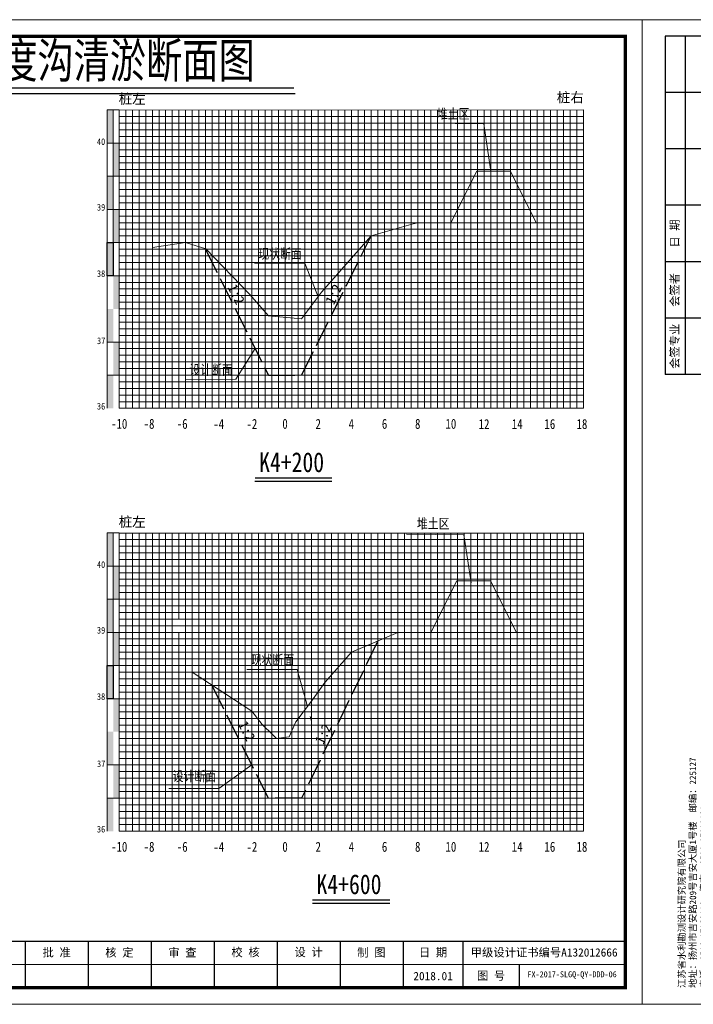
# Model space of a CAD drawing. Header units: millimetres. Extents: x -1851 to 142262423, y -629789 to 22327943.
# Tile 57 of 69: x 37893 to 38096, y 5522 to 5819. Entities that reach past the tile are written whole.
import ezdxf
from ezdxf.enums import TextEntityAlignment as Align

# ---------------------------------------------------------------- set-up
doc = ezdxf.new("R2010")
doc.units = ezdxf.units.MM
doc.linetypes.add('4415', pattern=[5, 4, -1])
for name, color, linetype, lineweight in [('0.13文字', 3, 'Continuous', 13), ('2', 61, 'Continuous', 30), ('3', 8, 'Continuous', 5), ('dmx', 7, 'Continuous', 15)]:
    doc.layers.add(name, color=color, linetype=linetype, lineweight=lineweight)
doc.layers.add('DIMTEX', color=7, linetype='Continuous')
doc.layers.add('断面', color=7, linetype='Continuous')
doc.styles.add('LYJFS', font='times.ttf', dxfattribs={"width": 0.7})
doc.styles.add('STYLE2', font='txt', dxfattribs={"width": 0.8})
doc.styles.add('仿宋', font='FangSong_GB2312.ttf')
doc.styles.add('仿宋体', font='FangSong_GB2312.ttf', dxfattribs={"width": 0.8})
doc.styles.add('宋体', font='txt', dxfattribs={"height": 3.5})
doc.styles.add('等线体', font='simhei.ttf')

# ---------------------------------------------------------------- blocks, each defined once
blk = doc.blocks.new('tk')
at = {"lineweight": 0}
for p, q in [((6838.6, 842.23), (6838.6, 1139.23)), ((6838.6, 1139.23), (7258.6, 1139.23)), ((7258.6, 1139.23), (7258.6, 842.23)), ((7253.6, 854.23), (7046.6, 854.23)), ((7258.6, 842.23), (6838.6, 842.23))]:
    blk.add_line(p, q, dxfattribs=at)
for p, q in [((6863.6, 1134.23), (6845.6, 1134.23)), ((6845.6, 1134.23), (6845.6, 1032.23)), ((6851.6, 1134.23), (6851.6, 1032.23)), ((6863.6, 1117.23), (6845.6, 1117.23)), ((6863.6, 1100.23), (6845.6, 1100.23)), ((6863.6, 1083.23), (6845.6, 1083.23)), ((6863.6, 1066.23), (6845.6, 1066.23)), ((6863.6, 1049.23), (6845.6, 1049.23)), ((6863.6, 1032.23), (6845.6, 1032.23)), ((7072.6, 861.23), (7072.6, 847.23)), ((7091.6, 861.23), (7091.6, 847.23)), ((7110.6, 861.23), (7110.6, 847.23)), ((7129.6, 861.23), (7129.6, 847.23)), ((7148.6, 861.23), (7148.6, 847.23)), ((7167.6, 861.23), (7167.6, 847.23)), ((7186.6, 861.23), (7186.6, 847.23)), ((7204.6, 861.23), (7204.6, 847.23)), ((7221.6, 854.23), (7221.6, 847.23))]:
    blk.add_line(p, q)
at = {"lineweight": 0, "const_width": 1}
blk.add_lwpolyline([(6863.6, 1134.23), (7253.6, 1134.23), (7253.6, 847.23), (6863.6, 847.23)], close=True, dxfattribs=at)
at = {"lineweight": 0, "const_width": 0.4}
blk.add_lwpolyline([(7253.6, 861.23), (6863.6, 861.23)], dxfattribs=at)
at = {"style": '仿宋'}
blk.add_text('2018.01', height=2.5, dxfattribs=at).set_placement((7195.6, 850.73), align=Align.MIDDLE)
at = {"rotation": 90}
for s, insert, char_height, attachment_point, style in [('日 期', (6848.6, 1074.73), 2.5, 5, '宋体'), ('会签者', (6848.6, 1057.73), 2.5, 5, '宋体'), ('会签专业', (6848.6, 1040.73), 2.5, 5, '宋体'), ('江苏省水利勘测设计研究院有限公司\\P地址：扬州市吉安路209号吉安大厦1号楼  邮编：225127\\P电话：0514-87860116  传真：0514-87889101\\P声明：未经授权，不得翻印、传播或它用。', (6861.89, 847.15), 2, 7, '仿宋')]:
    blk.add_mtext(s, dxfattribs=dict(at, insert=insert, char_height=char_height, attachment_point=attachment_point, style=style))
at = {"char_height": 2.5, "attachment_point": 5, "style": '宋体'}
for s, insert in [('批 准', (7082.1, 857.73)), ('核 定', (7101.04, 857.7)), ('审 查', (7120.03, 857.7)), ('校 核', (7139.06, 857.77)), ('设 计', (7158.07, 857.82)), ('制 图', (7177.01, 857.71)), ('日 期', (7195.6, 857.73)), ('甲级设计证书编号A132012666', (7229.1, 857.73)), ('图 号', (7213.1, 850.73))]:
    blk.add_mtext(s, dxfattribs=dict(at, insert=insert))

msp = doc.modelspace()

# ---------------------------------------------------------------- hatches: boundary and pattern name
at = {"linetype": 'Continuous'}
for points in [[(37919.65, 5791.8), (37921.45, 5791.8), (37921.45, 5781.8), (37919.65, 5781.8)], [(37921.45, 5781.8), (37923.25, 5781.8), (37923.25, 5771.8), (37921.45, 5771.8)], [(37919.65, 5771.8), (37921.45, 5771.8), (37921.45, 5761.8), (37919.65, 5761.8)], [(37921.45, 5761.8), (37923.25, 5761.8), (37923.25, 5751.8), (37921.45, 5751.8)], [(37919.65, 5751.8), (37921.45, 5751.8), (37921.45, 5741.8), (37919.65, 5741.8)], [(37921.45, 5741.8), (37923.25, 5741.8), (37923.25, 5731.8), (37921.45, 5731.8)], [(37919.65, 5731.8), (37921.45, 5731.8), (37921.45, 5721.8), (37919.65, 5721.8)], [(37921.46, 5721.82), (37923.26, 5721.82), (37923.26, 5711.82), (37921.46, 5711.82)], [(37919.65, 5711.79), (37921.45, 5711.79), (37921.45, 5701.79), (37919.65, 5701.79)], [(37919.65, 5664.22), (37921.45, 5664.22), (37921.45, 5654.22), (37919.65, 5654.22)], [(37921.45, 5654.22), (37923.25, 5654.22), (37923.25, 5644.22), (37921.45, 5644.22)], [(37919.65, 5644.22), (37921.45, 5644.22), (37921.45, 5634.22), (37919.65, 5634.22)], [(37921.45, 5634.22), (37923.25, 5634.22), (37923.25, 5624.22), (37921.45, 5624.22)], [(37919.65, 5624.22), (37921.45, 5624.22), (37921.45, 5614.22), (37919.65, 5614.22)], [(37921.45, 5614.22), (37923.25, 5614.22), (37923.25, 5604.22), (37921.45, 5604.22)], [(37919.65, 5604.22), (37921.45, 5604.22), (37921.45, 5594.22), (37919.65, 5594.22)], [(37921.46, 5594.24), (37923.26, 5594.24), (37923.26, 5584.24), (37921.46, 5584.24)], [(37919.65, 5584.21), (37921.45, 5584.21), (37921.45, 5574.21), (37919.65, 5574.21)]]:
    msp.add_hatch(color=7, dxfattribs=at).paths.add_polyline_path(points)

# ---------------------------------------------------------------- linework, layer by layer
at = {"color": 7, "linetype": 'Continuous', "lineweight": 20, "flags": 128}
for points in [[(38035.34, 5773.2), (38033.14, 5787.61), (38015.86, 5787.78)], [(38029.34, 5649.2), (38027.14, 5663.62), (38009.86, 5663.79)]]:
    msp.add_lwpolyline(points, dxfattribs=at)
at = {"color": 1, "linetype": '4415', "lineweight": 30, "ltscale": 2}
for points in [[(37949.18, 5749.94), (37968.25, 5711.8), (37978.25, 5711.8), (37999.25, 5753.8)], [(38001.25, 5631.64), (37978.25, 5584.22), (37968.25, 5584.22), (37951.19, 5618.34)]]:
    msp.add_lwpolyline(points, dxfattribs=at)
at = {"linetype": 'Continuous', "flags": 128}
for points in [[(37919.65, 5751.8), (37921.45, 5751.8), (37921.45, 5741.8), (37919.65, 5741.8)], [(37919.65, 5624.22), (37921.45, 5624.22), (37921.45, 5614.22), (37919.65, 5614.22)]]:
    msp.add_lwpolyline(points, close=True, dxfattribs=at)
at = {"linetype": 'Continuous', "lineweight": 20, "flags": 128}
for points in [[(37983.26, 5735.46), (37979.19, 5745.57), (37964.04, 5745.55)], [(37964.25, 5719.8), (37958.41, 5710.56), (37943.26, 5710.53)], [(37980.02, 5611.83), (37976.9, 5623.04), (37961.75, 5623.01)], [(37981.25, 5607.42), (37980.85, 5608.86)], [(37963.25, 5594.22), (37953.32, 5587.16), (37938.17, 5587.13)]]:
    msp.add_lwpolyline(points, dxfattribs=at)
at = {"layer": '2', "color": 7, "lineweight": 15}
for points in [[(37923.25, 5791.73), (38063.25, 5791.8)], [(37933.25, 5791.8), (37933.25, 5701.8)], [(37943.25, 5791.8), (37943.25, 5701.8)], [(37953.25, 5791.8), (37953.25, 5701.8)], [(37963.25, 5791.8), (37963.25, 5701.8)], [(37983.25, 5791.8), (37983.25, 5701.8)], [(37993.25, 5791.8), (37993.25, 5701.8)], [(38003.25, 5791.8), (38003.25, 5701.8)], [(38013.25, 5791.8), (38013.25, 5701.8)], [(38023.25, 5791.8), (38023.25, 5701.8)], [(38033.25, 5791.8), (38033.25, 5701.8)], [(38043.25, 5791.8), (38043.25, 5701.8)], [(38053.25, 5791.8), (38053.25, 5701.8)], [(38063.25, 5791.8), (38063.25, 5701.8)], [(37923.25, 5781.8), (38023.25, 5781.8)], [(38023.25, 5781.8), (38063.25, 5781.8)], [(37923.25, 5771.8), (38023.25, 5771.8)], [(38023.25, 5771.8), (38063.25, 5771.8)], [(37923.25, 5761.8), (38023.25, 5761.8)], [(38023.25, 5761.8), (38063.25, 5761.8)], [(37923.25, 5751.8), (38023.25, 5751.8)], [(38023.25, 5751.8), (38063.25, 5751.8)], [(38023.25, 5741.8), (38063.25, 5741.8)], [(37923.25, 5731.8), (38023.25, 5731.8)], [(38023.25, 5731.8), (38063.25, 5731.8)], [(38023.25, 5721.8), (38063.25, 5721.8)], [(38023.25, 5711.8), (38063.25, 5711.8)], [(37923.25, 5701.8), (38023.25, 5701.8)], [(38023.25, 5701.8), (38063.25, 5701.8)], [(37923.25, 5664.15), (38063.25, 5664.15)], [(37933.25, 5664.22), (37933.25, 5574.22)], [(37943.25, 5664.22), (37943.25, 5574.22)], [(37953.25, 5664.22), (37953.25, 5574.22)], [(37963.25, 5664.22), (37963.25, 5574.22)], [(37983.25, 5664.22), (37983.25, 5574.22)], [(37993.25, 5664.22), (37993.25, 5574.22)], [(38003.25, 5664.22), (38003.25, 5574.22)], [(38013.25, 5664.22), (38013.25, 5574.22)], [(38023.25, 5664.22), (38023.25, 5574.22)], [(38033.25, 5664.22), (38033.25, 5574.22)], [(38043.25, 5664.22), (38043.25, 5574.22)], [(38053.25, 5664.22), (38053.25, 5574.22)], [(38063.25, 5664.22), (38063.25, 5574.22)], [(37923.25, 5654.22), (38063.25, 5654.22)], [(37923.25, 5644.22), (38063.25, 5644.22)], [(37923.25, 5634.22), (38063.25, 5634.22)], [(37923.25, 5624.22), (38063.25, 5624.22)], [(37923.25, 5604.22), (38063.25, 5604.22)], [(37923.25, 5574.22), (38063.25, 5574.22)]]:
    msp.add_lwpolyline(points, dxfattribs=at)
at = {"layer": '2', "color": 3, "lineweight": 15}
for points in [[(37973.25, 5791.8), (37973.25, 5701.8)], [(37973.25, 5664.22), (37973.25, 5574.22)]]:
    msp.add_lwpolyline(points, dxfattribs=at)
at = {"layer": '2', "color": 7, "lineweight": 15, "flags": 128}
for points in [[(37923.25, 5741.8), (38023.25, 5741.8)], [(37923.25, 5614.22), (38063.25, 5614.22)]]:
    msp.add_lwpolyline(points, dxfattribs=at)
at = {"layer": '2', "color": 0, "lineweight": 15}
for points in [[(37923.25, 5721.8), (38023.25, 5721.8)], [(37923.25, 5711.8), (38023.25, 5711.8)], [(37923.25, 5594.22), (38063.25, 5594.22)], [(37923.25, 5584.22), (38063.25, 5584.22)]]:
    msp.add_lwpolyline(points, dxfattribs=at)
at = {"layer": '3', "lineweight": 5}
for points in [[(37925.25, 5791.8), (37925.25, 5701.8)], [(37927.25, 5791.8), (37927.25, 5701.8)], [(37929.25, 5791.8), (37929.25, 5701.8)], [(37931.25, 5791.8), (37931.25, 5701.8)], [(37935.25, 5791.8), (37935.25, 5701.8)], [(37937.25, 5791.8), (37937.25, 5701.8)], [(37939.25, 5791.8), (37939.25, 5701.8)], [(37941.25, 5791.8), (37941.25, 5701.8)], [(37945.25, 5791.8), (37945.25, 5701.8)], [(37947.25, 5791.8), (37947.25, 5701.8)], [(37949.25, 5791.8), (37949.25, 5701.8)], [(37951.25, 5791.8), (37951.25, 5701.8)], [(37955.25, 5791.8), (37955.25, 5701.8)], [(37957.25, 5791.8), (37957.25, 5701.8)], [(37959.25, 5791.8), (37959.25, 5701.8)], [(37961.25, 5791.8), (37961.25, 5701.8)], [(37965.25, 5791.8), (37965.25, 5701.8)], [(37967.25, 5791.8), (37967.25, 5701.8)], [(37969.25, 5791.8), (37969.25, 5701.8)], [(37971.25, 5791.8), (37971.25, 5701.8)], [(37975.25, 5791.8), (37975.25, 5701.8)], [(37977.25, 5791.8), (37977.25, 5701.8)], [(37979.25, 5791.8), (37979.25, 5701.8)], [(37981.25, 5791.8), (37981.25, 5701.8)], [(37985.25, 5791.8), (37985.25, 5701.8)], [(37987.25, 5791.8), (37987.25, 5701.8)], [(37989.25, 5791.8), (37989.25, 5701.8)], [(37991.25, 5791.8), (37991.25, 5701.8)], [(37995.25, 5791.8), (37995.25, 5701.8)], [(37997.25, 5791.8), (37997.25, 5701.8)], [(37999.25, 5791.8), (37999.25, 5701.8)], [(38001.25, 5791.8), (38001.25, 5701.8)], [(38005.25, 5791.8), (38005.25, 5701.8)], [(38007.25, 5791.8), (38007.25, 5701.8)], [(38009.25, 5791.8), (38009.25, 5701.8)], [(38011.25, 5791.8), (38011.25, 5701.8)], [(38015.25, 5791.8), (38015.25, 5701.8)], [(38017.25, 5791.8), (38017.25, 5701.8)], [(38019.25, 5791.8), (38019.25, 5701.8)], [(38021.25, 5791.8), (38021.25, 5701.8)], [(38025.25, 5791.8), (38025.25, 5701.8)], [(38027.25, 5791.8), (38027.25, 5701.8)], [(38029.25, 5791.8), (38029.25, 5701.8)], [(38031.25, 5791.8), (38031.25, 5701.8)], [(38035.25, 5791.8), (38035.25, 5701.8)], [(38037.25, 5791.8), (38037.25, 5701.8)], [(38039.25, 5791.8), (38039.25, 5701.8)], [(38041.25, 5791.8), (38041.25, 5701.8)], [(38045.25, 5791.8), (38045.25, 5701.8)], [(38047.25, 5791.8), (38047.25, 5701.8)], [(38049.25, 5791.8), (38049.25, 5701.8)], [(38051.25, 5791.8), (38051.25, 5701.8)], [(38055.25, 5791.8), (38055.25, 5701.8)], [(38057.25, 5791.8), (38057.25, 5701.8)], [(38059.25, 5791.8), (38059.25, 5701.8)], [(38061.25, 5791.8), (38061.25, 5701.8)], [(37923.25, 5789.8), (38023.25, 5789.8)], [(38023.25, 5789.8), (38063.25, 5789.8)], [(37923.25, 5787.8), (38023.25, 5787.8)], [(37923.25, 5785.8), (38023.25, 5785.8)], [(38023.25, 5787.8), (38063.25, 5787.8)], [(38023.25, 5785.8), (38063.25, 5785.8)], [(37923.25, 5783.8), (38023.25, 5783.8)], [(38023.25, 5783.8), (38063.25, 5783.8)], [(37923.25, 5779.8), (38023.25, 5779.8)], [(38023.25, 5779.8), (38063.25, 5779.8)], [(37923.25, 5777.8), (38023.25, 5777.8)], [(38023.25, 5777.8), (38063.25, 5777.8)], [(37923.25, 5775.8), (38023.25, 5775.8)], [(37923.25, 5773.8), (38023.25, 5773.8)], [(38023.25, 5775.8), (38063.25, 5775.8)], [(38023.25, 5773.8), (38063.25, 5773.8)], [(37923.25, 5769.8), (38023.25, 5769.8)], [(37923.25, 5767.8), (38023.25, 5767.8)], [(38023.25, 5769.8), (38063.25, 5769.8)], [(38023.25, 5767.8), (38063.25, 5767.8)], [(37923.25, 5765.8), (38023.25, 5765.8)], [(38023.25, 5765.8), (38063.25, 5765.8)], [(37923.25, 5763.8), (38023.25, 5763.8)], [(38023.25, 5763.8), (38063.25, 5763.8)], [(37923.25, 5759.8), (38023.25, 5759.8)], [(38023.25, 5759.8), (38063.25, 5759.8)], [(37923.25, 5757.8), (38023.25, 5757.8)], [(38023.25, 5757.8), (38063.25, 5757.8)], [(37923.25, 5755.8), (38023.25, 5755.8)], [(37923.25, 5753.8), (38023.25, 5753.8)], [(38023.25, 5755.8), (38063.25, 5755.8)], [(38023.25, 5753.8), (38063.25, 5753.8)], [(37923.25, 5749.8), (38023.25, 5749.8)], [(37923.25, 5747.8), (38023.25, 5747.8)], [(38023.25, 5749.8), (38063.25, 5749.8)], [(38023.25, 5747.8), (38063.25, 5747.8)], [(37923.25, 5745.8), (38023.25, 5745.8)], [(38023.25, 5745.8), (38063.25, 5745.8)], [(37923.25, 5743.8), (38023.25, 5743.8)], [(38023.25, 5743.8), (38063.25, 5743.8)], [(37923.25, 5739.8), (38023.25, 5739.8)], [(38023.25, 5739.8), (38063.25, 5739.8)], [(37923.25, 5737.8), (38023.25, 5737.8)], [(37923.25, 5735.8), (38023.25, 5735.8)], [(38023.25, 5737.8), (38063.25, 5737.8)], [(38023.25, 5735.8), (38063.25, 5735.8)], [(37923.25, 5733.8), (38023.25, 5733.8)], [(38023.25, 5733.8), (38063.25, 5733.8)], [(37923.25, 5729.8), (38023.25, 5729.8)], [(38023.25, 5729.8), (38063.25, 5729.8)], [(37923.25, 5727.8), (38023.25, 5727.8)], [(38023.25, 5727.8), (38063.25, 5727.8)], [(37923.25, 5725.8), (38023.25, 5725.8)], [(37923.25, 5723.8), (38023.25, 5723.8)], [(38023.25, 5725.8), (38063.25, 5725.8)], [(38023.25, 5723.79), (38063.25, 5723.79)], [(37923.25, 5719.8), (38023.25, 5719.8)], [(37923.25, 5717.8), (38023.25, 5717.8)], [(38023.25, 5719.8), (38063.25, 5719.8)], [(38023.25, 5717.8), (38063.25, 5717.8)], [(37923.25, 5715.8), (38023.25, 5715.8)], [(38023.25, 5715.8), (38063.25, 5715.8)], [(37923.25, 5713.8), (38023.25, 5713.8)], [(38023.25, 5713.79), (38063.25, 5713.79)], [(37923.25, 5709.8), (38023.25, 5709.8)], [(38023.25, 5709.8), (38063.25, 5709.8)], [(37923.25, 5707.8), (38023.25, 5707.8)], [(37923.25, 5705.8), (38023.25, 5705.8)], [(38023.25, 5707.8), (38063.25, 5707.8)], [(38023.25, 5705.8), (38063.25, 5705.8)], [(37923.25, 5703.8), (38023.25, 5703.8)], [(38023.25, 5703.79), (38063.25, 5703.79)], [(37925.25, 5664.22), (37925.25, 5574.22)], [(37927.25, 5664.22), (37927.25, 5574.22)], [(37929.25, 5664.22), (37929.25, 5574.22)], [(37931.25, 5664.22), (37931.25, 5574.22)], [(37935.25, 5664.22), (37935.25, 5574.22)], [(37937.25, 5664.22), (37937.25, 5574.22)], [(37939.25, 5664.22), (37939.25, 5574.22)], [(37941.25, 5664.22), (37941.25, 5638.22)], [(37945.25, 5664.22), (37945.25, 5574.22)], [(37947.25, 5664.22), (37947.25, 5574.22)], [(37949.25, 5664.22), (37949.25, 5574.22)], [(37951.25, 5664.22), (37951.25, 5574.22)], [(37955.25, 5664.22), (37955.25, 5574.22)], [(37957.25, 5664.22), (37957.25, 5574.22)], [(37959.25, 5664.22), (37959.25, 5574.22)], [(37961.25, 5664.22), (37961.25, 5574.22)], [(37965.25, 5664.22), (37965.25, 5574.22)], [(37967.25, 5664.22), (37967.25, 5574.22)], [(37969.25, 5664.22), (37969.25, 5574.22)], [(37971.25, 5664.22), (37971.25, 5574.22)], [(37975.25, 5664.22), (37975.25, 5574.22)], [(37977.25, 5664.22), (37977.25, 5574.22)], [(37979.25, 5664.22), (37979.25, 5574.22)], [(37981.25, 5664.22), (37981.25, 5574.22)], [(37985.25, 5664.22), (37985.25, 5574.22)], [(37987.25, 5664.22), (37987.25, 5574.22)], [(37989.25, 5664.22), (37989.25, 5574.22)], [(37991.25, 5664.22), (37991.25, 5574.22)], [(37995.25, 5664.22), (37995.25, 5574.22)], [(37997.25, 5664.22), (37997.25, 5574.22)], [(37999.25, 5664.22), (37999.25, 5574.22)], [(38001.25, 5664.22), (38001.25, 5574.22)], [(38005.25, 5664.22), (38005.25, 5574.22)], [(38007.25, 5664.22), (38007.25, 5574.22)], [(38009.25, 5664.22), (38009.25, 5574.22)], [(38011.25, 5664.22), (38011.25, 5574.22)], [(38015.25, 5664.22), (38015.25, 5574.22)], [(38017.25, 5664.22), (38017.25, 5574.22)], [(38019.25, 5664.22), (38019.25, 5574.22)], [(38021.25, 5664.22), (38021.25, 5574.22)], [(38025.25, 5664.22), (38025.25, 5574.22)], [(38027.25, 5664.22), (38027.25, 5574.22)], [(38029.25, 5664.22), (38029.25, 5574.22)], [(38031.25, 5664.22), (38031.25, 5574.22)], [(38035.25, 5664.22), (38035.25, 5574.22)], [(38037.25, 5664.22), (38037.25, 5574.22)], [(38039.25, 5664.22), (38039.25, 5574.22)], [(38041.25, 5664.22), (38041.25, 5574.22)], [(38045.25, 5664.22), (38045.25, 5574.22)], [(38047.25, 5664.22), (38047.25, 5574.22)], [(38049.25, 5664.22), (38049.25, 5574.22)], [(38051.25, 5664.22), (38051.25, 5574.22)], [(38055.25, 5664.22), (38055.25, 5574.22)], [(38057.25, 5664.22), (38057.25, 5574.22)], [(38059.25, 5664.22), (38059.25, 5574.22)], [(38061.25, 5664.22), (38061.25, 5574.22)], [(37923.25, 5662.22), (38063.25, 5662.22)], [(37923.25, 5660.22), (38063.25, 5660.22)], [(37923.25, 5658.22), (38063.25, 5658.22)], [(37923.25, 5656.22), (38063.25, 5656.22)], [(37923.25, 5652.22), (38063.25, 5652.22)], [(37923.25, 5650.22), (38063.25, 5650.22)], [(37923.25, 5648.22), (38063.25, 5648.22)], [(37923.25, 5646.22), (38063.25, 5646.22)], [(37923.25, 5642.22), (38063.25, 5642.22)], [(37923.25, 5640.22), (38063.25, 5640.22)], [(37923.25, 5638.22), (38063.25, 5638.22)], [(37923.25, 5636.22), (38063.25, 5636.22)], [(37941.25, 5634.22), (37941.25, 5574.22)], [(37923.25, 5632.22), (38063.25, 5632.22)], [(37923.25, 5630.22), (38063.25, 5630.22)], [(37923.25, 5628.22), (38063.25, 5628.22)], [(37923.25, 5626.22), (38063.25, 5626.22)], [(37923.25, 5622.22), (38063.25, 5622.22)], [(37923.25, 5620.22), (38063.25, 5620.22)], [(37923.25, 5618.22), (38063.25, 5618.22)], [(37923.25, 5616.22), (38063.25, 5616.22)], [(37923.25, 5612.22), (38063.25, 5612.22)], [(37923.25, 5610.22), (38063.25, 5610.22)], [(37923.25, 5608.22), (38063.25, 5608.22)], [(37923.25, 5606.22), (38063.25, 5606.22)], [(37923.25, 5602.22), (38063.25, 5602.22)], [(37923.25, 5600.22), (38063.25, 5600.22)], [(37923.25, 5598.22), (38063.25, 5598.22)], [(37923.25, 5596.22), (38063.25, 5596.22)], [(37923.25, 5592.22), (38063.25, 5592.22)], [(37923.25, 5590.22), (38063.25, 5590.22)], [(37923.25, 5588.22), (38063.25, 5588.22)], [(37923.25, 5586.22), (38063.25, 5586.22)], [(37923.25, 5582.22), (38063.25, 5582.22)], [(37923.25, 5580.22), (38063.25, 5580.22)], [(37923.25, 5578.22), (38063.25, 5578.22)], [(37923.25, 5576.22), (38063.25, 5576.22)]]:
    msp.add_lwpolyline(points, dxfattribs=at)
at = {"layer": '3', "color": 0, "lineweight": 5}
for points in [[(37919.65, 5721.8), (38023.25, 5721.8)], [(37919.65, 5711.8), (38023.25, 5711.8)], [(37919.65, 5594.22), (38063.25, 5594.22)], [(37919.65, 5584.22), (38063.25, 5584.22)]]:
    msp.add_lwpolyline(points, dxfattribs=at)
at = {"layer": 'DIMTEX', "color": 7, "linetype": 'Continuous'}
for p, q in [((37852.74, 5798.45), (37975.9, 5798.45)), ((37852.7, 5796.76), (37976.35, 5796.76)), ((37964.18, 5679.86), (37987.36, 5679.86)), ((37964.2, 5680.82), (37987.36, 5680.82)), ((37981.48, 5552.56), (38004.82, 5552.56)), ((37981.5, 5553.52), (38004.82, 5553.52))]:
    msp.add_line(p, q, dxfattribs=at)
at = {"layer": 'dmx', "color": 7, "linetype": 'Continuous', "lineweight": 15}
for p, q in [((38031.03, 5773.36), (38023.25, 5757.8)), ((38031.03, 5773.36), (38041.22, 5773.36)), ((38041.22, 5773.36), (38049, 5757.8)), ((38013.25, 5757.8), (38049, 5757.8)), ((38025.03, 5649.78), (38017.25, 5634.22)), ((38025.03, 5649.78), (38035.22, 5649.78)), ((38035.22, 5649.78), (38043, 5634.22)), ((38007.25, 5634.22), (38043, 5634.22))]:
    msp.add_line(p, q, dxfattribs=at)
at = {"layer": 'dmx', "linetype": 'Continuous', "lineweight": 15, "flags": 128}
for points in [[(37999.25, 5753.8), (37999.25, 5753.8), (38011.91, 5757.49), (38013.25, 5757.8)], [(37949.39, 5749.88), (37962.52, 5736.22), (37968.25, 5729.7), (37978.25, 5728.83), (37984.26, 5736.79), (37999.25, 5753.8)], [(37933.25, 5750.32), (37943.25, 5751.8), (37949.39, 5749.88)], [(37993.25, 5628.22), (38007.25, 5634.22)], [(37945.25, 5622.22), (37963.27, 5610.44), (37966.39, 5606.41), (37969.52, 5603.33), (37970.53, 5602.29), (37970.53, 5602.22), (37974.53, 5602.7), (37976.55, 5607.25), (37981.25, 5613.45), (37985.25, 5619.13), (37993.25, 5628.22)], [(37927.25, 5622.22), (37945.25, 5622.22)]]:
    msp.add_lwpolyline(points, dxfattribs=at)
at = {"layer": '断面', "color": 3, "lineweight": 15}
for points in [[(37923.25, 5791.8), (37919.65, 5791.8)], [(37919.65, 5791.8), (37919.65, 5701.8)], [(37921.45, 5791.8), (37921.45, 5741.8)], [(37923.25, 5791.8), (37923.25, 5701.8)], [(37923.25, 5781.8), (37919.65, 5781.8)], [(37923.25, 5771.8), (37919.65, 5771.8)], [(37923.25, 5761.8), (37919.65, 5761.8)], [(37923.25, 5751.8), (37919.65, 5751.8)], [(37919.65, 5741.8), (37923.25, 5741.8)], [(37923.25, 5664.22), (37919.65, 5664.22)], [(37919.65, 5664.22), (37919.65, 5574.22)], [(37921.45, 5664.22), (37921.45, 5614.22)], [(37923.25, 5664.22), (37923.25, 5574.22)], [(37923.25, 5654.22), (37919.65, 5654.22)], [(37923.25, 5644.22), (37919.65, 5644.22)], [(37923.25, 5634.22), (37919.65, 5634.22)], [(37923.25, 5624.22), (37919.65, 5624.22)], [(37919.65, 5614.22), (37923.25, 5614.22)]]:
    msp.add_lwpolyline(points, dxfattribs=at)
at = {"layer": '断面', "color": 7, "lineweight": 15}
for points in [[(37923.25, 5741.8), (38023.25, 5741.8)], [(37923.25, 5614.22), (38063.25, 5614.22)]]:
    msp.add_lwpolyline(points, dxfattribs=at)

# ---------------------------------------------------------------- block references
at = {"layer": '断面'}
for p in [(30822.28, 4679.8), (31242.28, 4679.8)]:
    msp.add_blockref('tk', p, dxfattribs=at)

# ---------------------------------------------------------------- texts
at = {"style": '等线体'}
for s, p in [('桩右', (38055.17, 5794.09)), ('桩左', (37923.08, 5793.63)), ('桩左', (37923.08, 5666.05))]:
    msp.add_text(s, height=3, dxfattribs=at).set_placement(p)
at = {"color": 7, "linetype": 'Continuous', "char_height": 3, "width": 18.8247, "attachment_point": 1, "style": '仿宋体'}
for insert in [(38019.02, 5792.13), (38013.02, 5668.55)]:
    msp.add_mtext('堆土区', dxfattribs=dict(at, insert=insert))
at = {"linetype": 'Continuous', "char_height": 3, "width": 37.9325, "attachment_point": 1, "style": '仿宋体'}
for s, insert in [('现状断面', (37965.18, 5749.92)), ('设计断面', (37944.4, 5714.91)), ('现状断面', (37962.89, 5627.39)), ('设计断面', (37939.39, 5592.36))]:
    msp.add_mtext(s, dxfattribs=dict(at, insert=insert))
at = {"layer": '0.13文字', "linetype": 'Continuous', "lineweight": 13, "insert": (38043.88, 5531.98), "char_height": 1.8, "width": 55.5509, "attachment_point": 1, "style": 'LYJFS'}
msp.add_mtext('{\\fFangSong_GB2312|b0|i0|c134|p49;\\W1;\\C7;  FX-2017-SLGQ-QY-DDD-06}', dxfattribs=at)
at = {"layer": 'DIMTEX', "color": 7, "linetype": 'Continuous', "style": 'STYLE2', "width": 0.8}
for s, height, p in [('一号调度沟清淤断面图', 10.5, (37854.92, 5801.47)), ('K4+200', 6, (37965.44, 5682.55)), ('K4+600', 6, (37982.74, 5555.25))]:
    msp.add_text(s, height=height, dxfattribs=at).set_placement(p)
at = {"layer": '断面', "color": 7, "style": '等线体', "width": 0.8}
for s, p in [('40', (37916.53, 5780.64)), ('39', (37916.53, 5760.83)), ('38', (37916.53, 5740.83)), ('37', (37916.56, 5720.57)), ('36', (37916.53, 5700.83)), ('40', (37916.53, 5653.06)), ('39', (37916.53, 5633.25)), ('38', (37916.53, 5613.25)), ('37', (37916.56, 5592.99)), ('36', (37916.53, 5573.25))]:
    msp.add_text(s, height=2, dxfattribs=at).set_placement(p, align=Align.BOTTOM_LEFT)
at = {"layer": '断面', "color": 7, "style": '仿宋体'}
for rotation, p in [(296.2636, (37958.55, 5736.21)), (63.7364, (37987.95, 5736.21)), (295.6448, (37961.72, 5604.43)), (64.3552, (37984.78, 5603.57))]:
    msp.add_text('1:2', height=3, rotation=rotation, dxfattribs=at).set_placement(p, align=Align.MIDDLE)
at = {"layer": '断面', "color": 7, "style": '等线体', "width": 0.8}
for s, p in [('-10', (37923.24, 5697.1)), ('-8', (37932.24, 5697.1)), ('-6', (37942.24, 5697.1)), ('-4', (37953.25, 5697.1)), ('-2', (37963.25, 5697.1)), ('0', (37973.25, 5697.1)), ('2', (37983.25, 5697.1)), ('4', (37993.25, 5697.1)), ('6', (38003.25, 5697.1)), ('8', (38013.25, 5697.1)), ('10', (38023.25, 5697.1)), ('12', (38033.25, 5697.04)), ('14', (38043.25, 5697.04)), ('16', (38053.09, 5697.04)), ('18', (38062.77, 5697.04)), ('-10', (37923.24, 5569.52)), ('-8', (37932.24, 5569.52)), ('-6', (37942.24, 5569.52)), ('-4', (37953.25, 5569.52)), ('-2', (37963.25, 5569.52)), ('0', (37973.25, 5569.52)), ('2', (37983.25, 5569.52)), ('4', (37993.25, 5569.52)), ('6', (38003.25, 5569.52)), ('8', (38013.25, 5569.52)), ('10', (38023.25, 5569.52)), ('12', (38033.25, 5569.52)), ('14', (38043.25, 5569.52)), ('16', (38053.09, 5569.52)), ('18', (38062.77, 5569.52))]:
    msp.add_text(s, height=3, dxfattribs=at).set_placement(p, align=Align.MIDDLE)

doc.saveas('drawing.dxf')
